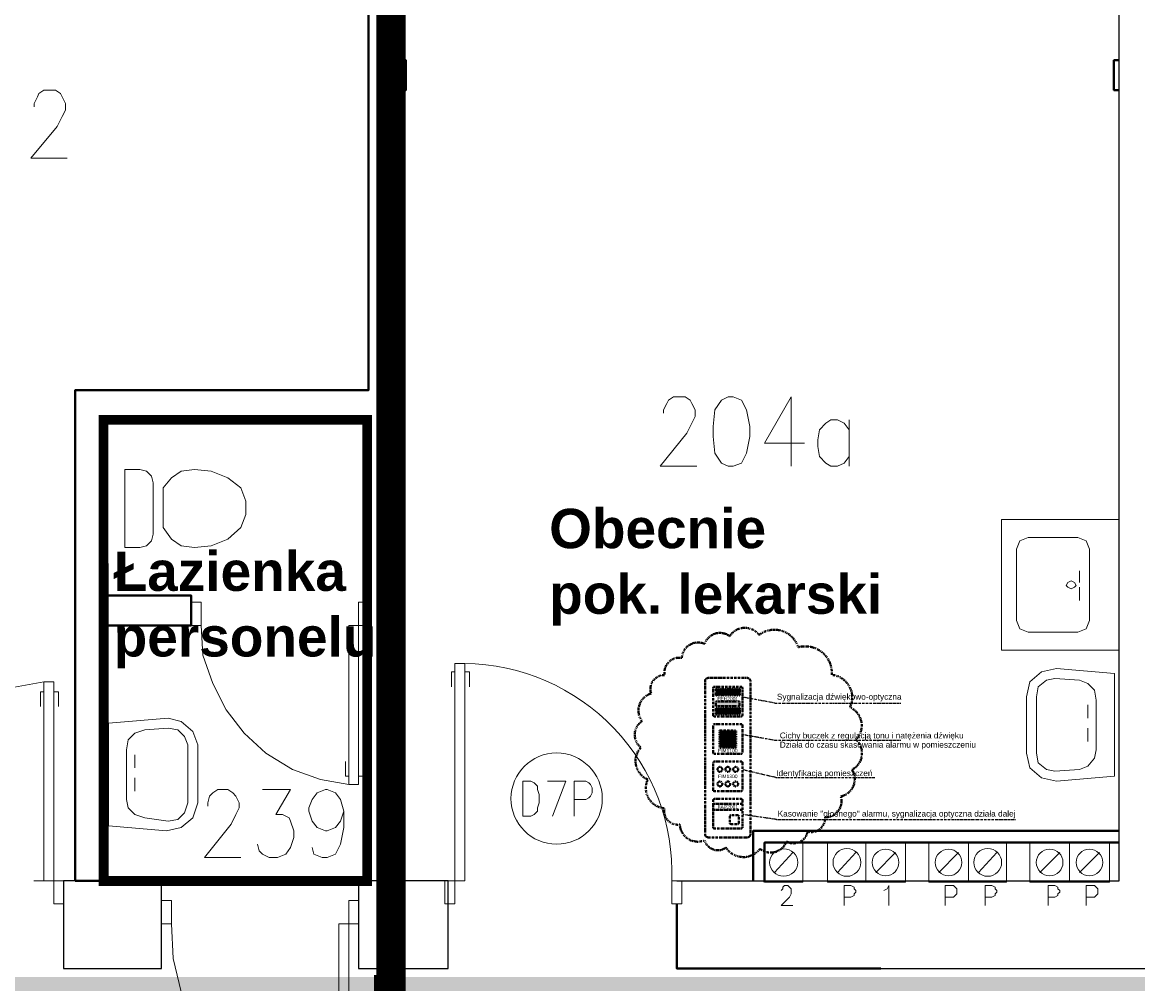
# Model space of a CAD drawing. Header units: millimetres. Extents: x 1 to 17496, y 1 to 30809.
# Tile 190 of 256: x 9315 to 9882, y 21737 to 22226. Entities that reach past the tile are written whole.
import ezdxf
from ezdxf.enums import TextEntityAlignment as Align

# ---------------------------------------------------------------- set-up
doc = ezdxf.new("R2010")
doc.units = ezdxf.units.MM
for name, pattern in [('BORDER', [1.75, 0.5, -0.25, 0.5, -0.25, 0, -0.25]), ('CENTER', [2, 1.25, -0.25, 0.25, -0.25]), ('DASHDOT2', [0.5, 0.25, -0.125, 0, -0.125])]:
    doc.linetypes.add(name, pattern=pattern)
for name, color, linetype, lineweight in [('0_Przyz_Centrala dyżurka', 200, 'BORDER', 40), ('0_Przyz_Centrala lekarski', 1, 'BORDER', 40), ('0_Przyz_granicze oddziałów', 6, 'CENTER', 40), ('0_Przyz_nowe', 211, 'BORDER', 40), ('0_Przyz_opisy pom', 255, 'CENTER', 40), ('0_Przyz_Łazienka personelu', 200, 'CENTER', 40), ('N_SSP_ewakuacja', 4, 'CENTER', 40)]:
    doc.layers.add(name, color=color, linetype=linetype, lineweight=lineweight)
for name, color, linetype in [('2DE_TXTMARK', 41, 'Continuous'), ('2DE_TXTNUM', 11, 'Continuous'), ('PDF _Geometria', 7, 'Continuous')]:
    doc.layers.add(name, color=color, linetype=linetype)
doc.styles.add('arial', font='arialbd.ttf')
doc.styles.add('CP_ATTR', font='ARIAL.TTF')
doc.styles.add('CP_DESC', font='arial.ttf')
doc.styles.add('CP_ELATT', font='ARIAL.TTF')

# ---------------------------------------------------------------- blocks, each defined once
blk = doc.blocks.new('2de_abb_sig_048_1agh03')
blk.add_lwpolyline([(0, 78), (0, 0, 0.414214), (1.5, -1.5), (21.5, -1.5, 0.414214), (23, 0), (23, 78, 0.414214), (21.5, 79.5), (1.5, 79.5, 0.414214)], format="xyb", close=True)
at = {"flags": 128}
for points in [[(4, 60.6), (4, 74.4)], [(4.6, 75), (18.4, 75)], [(19, 74.4), (19, 60.6)], [(18.4, 60), (4.6, 60)], [(4, 41.6), (4, 55.4)], [(4.6, 56), (18.4, 56)], [(19, 55.4), (19, 41.6)], [(18.4, 41), (4.6, 41)], [(4, 22.6), (4, 36.4)], [(4.6, 37), (18.4, 37)], [(19, 36.4), (19, 22.6)], [(4, 3.6), (4, 17.4)], [(18.4, 22), (4.6, 22)], [(4.6, 18), (18.4, 18)], [(19, 17.4), (19, 3.6)], [(18.4, 3), (4.6, 3)]]:
    blk.add_lwpolyline(points, dxfattribs=at)
for centre, start, end in [((4.6, 74.4), 90, 180), ((18.4, 74.4), 0, 90), ((4.6, 60.6), 180, 270), ((18.4, 60.6), 270, 0), ((4.6, 55.4), 90, 180), ((18.4, 55.4), 0, 90), ((4.6, 41.6), 180, 270), ((18.4, 41.6), 270, 0), ((4.6, 36.4), 90, 180), ((18.4, 36.4), 0, 90), ((4.6, 22.6), 180, 270), ((4.6, 17.4), 90, 180), ((18.4, 22.6), 270, 0), ((18.4, 17.4), 0, 90), ((4.6, 3.6), 180, 270), ((18.4, 3.6), 270, 0)]:
    blk.add_arc(centre, 0.6, start, end)
at = {"linetype": 'Continuous', "style": 'CP_ATTR', "flags": 9}
for tag in ['NAME', 'ARTICLE', 'MARK2', 'OTHER1', 'PRODUCT-TYPE', 'ORDER-NO', 'PRODUCER', 'VOLTAGE', 'CURRENT', 'POWER', 'CHARACTER', 'IP', 'OTHER', 'LINK', 'WEIGHT', 'NUMBER', 'GROUP', 'FUNCTION', 'EL-STATUS']:
    blk.add_attdef(tag, text='', height=0.00005, dxfattribs=at).set_placement((0, 0), align=Align.MIDDLE_LEFT)
at = {"layer": '2DE_TXTMARK', "linetype": 'ByBlock', "style": 'CP_ATTR', "width": 0.8, "flags": 8}
blk.add_attdef('MARK1', text='', height=1.8, dxfattribs=at).set_placement((11.5, 85), align=Align.CENTER)
at = {"layer": '2DE_TXTNUM', "style": 'CP_ELATT', "width": 0.8}
blk.add_attdef('TAG', text='', height=2.5, dxfattribs=at).set_placement((11.5, 81), align=Align.CENTER)
blk = doc.blocks.new('2de_abb_sig_010_fzx1zps')
for p, q in [((15, 5), (0, 5)), ((15, 2), (0, 2)), ((8.57, -1.2), (8.57, -4.8)), ((12.63, -0.75), (9.01, -0.75)), ((9.02, -5.25), (12.62, -5.25)), ((13.07, -4.8), (13.07, -1.2)), ((13.07, -4.35), (13.07, -4.35))]:
    blk.add_line(p, q)
at = {"flags": 128}
for points in [[(0, -6.9), (0, 6.9)], [(0.6, 7.5), (14.4, 7.5)], [(15, 6.9), (15, -6.9)], [(14.4, -7.5), (0.6, -7.5)]]:
    blk.add_lwpolyline(points, dxfattribs=at)
for centre, radius, start, end in [((0.6, 6.9), 0.6, 90, 180), ((14.4, 6.9), 0.6, 0, 90), ((9.02, -1.2), 0.45, 88.7598, 180), ((9.02, -4.8), 0.45, 180, 270), ((12.62, -1.2), 0.45, 0, 91.2402), ((12.62, -4.8), 0.45, 270, 0), ((0.6, -6.9), 0.6, 180, 270), ((14.4, -6.9), 0.6, 270, 0)]:
    blk.add_arc(centre, radius, start, end)
at = {"linetype": 'Continuous', "style": 'CP_ATTR', "flags": 9}
for tag in ['NAME', 'ARTICLE', 'MARK2', 'OTHER1', 'PRODUCT-TYPE', 'ORDER-NO', 'PRODUCER', 'VOLTAGE', 'CURRENT', 'POWER', 'CHARACTER', 'IP', 'OTHER', 'LINK', 'WEIGHT', 'NUMBER', 'GROUP', 'FUNCTION', 'EL-STATUS']:
    blk.add_attdef(tag, text='', height=0.00005, dxfattribs=at).set_placement((0, -6.9), align=Align.MIDDLE_LEFT)
at = {"layer": '2DE_TXTMARK', "linetype": 'ByBlock', "style": 'CP_ATTR', "width": 0.8, "flags": 8}
blk.add_attdef('MARK1', text='', height=1.8, dxfattribs=at).set_placement((7.5, 3.5), align=Align.MIDDLE_CENTER)
at = {"layer": '2DE_TXTNUM', "style": 'CP_ELATT', "width": 0.8}
blk.add_attdef('TAG', text='', height=2.5, dxfattribs=at).set_placement((7.5, 9), align=Align.CENTER)
blk = doc.blocks.new('2de_abb_sig_006_fzxhx6d')
at = {"flags": 128}
for points in [[(0, -6.9), (0, 6.9)], [(0.6, 7.5), (14.4, 7.5)], [(15, 6.9), (15, -6.9)], [(14.4, -7.5), (0.6, -7.5)]]:
    blk.add_lwpolyline(points, dxfattribs=at)
for points in [[(3.45, 4.27), (11.55, 4.27)], [(11.55, 3.82), (3.45, 3.82)], [(3.45, 3.37), (11.55, 3.37)], [(11.55, 2.92), (3.45, 2.92)], [(3.45, 2.47), (11.55, 2.47)], [(11.55, 2.02), (3.45, 2.02)], [(3.45, 1.57), (11.55, 1.57)], [(11.55, 1.12), (3.45, 1.12)], [(3.45, 0.67), (11.55, 0.67)], [(11.55, 0.22), (3.45, 0.22)], [(3.45, -0.22), (11.55, -0.22)], [(11.55, -0.67), (3.45, -0.67)], [(3.45, -1.12), (11.55, -1.12)], [(11.55, -1.57), (3.45, -1.57)], [(3.45, -2.02), (11.55, -2.02)], [(11.55, -2.47), (3.45, -2.47)], [(3.45, -2.92), (11.55, -2.92)], [(11.55, -3.37), (3.45, -3.37)], [(3.45, -3.82), (11.55, -3.82)], [(11.55, -4.27), (3.45, -4.27)]]:
    blk.add_lwpolyline(points)
for centre, radius, start, end in [((0.6, 6.9), 0.6, 90, 180), ((14.4, 6.9), 0.6, 0, 90), ((3.45, 4.05), 0.225, 90, 270), ((3.45, 3.15), 0.225, 90, 270), ((3.45, 2.25), 0.225, 90, 270), ((3.45, 1.35), 0.225, 90, 270), ((3.45, 0.45), 0.225, 90, 270), ((11.55, 4.05), 0.225, 270, 90), ((11.55, 3.15), 0.225, 270, 90), ((11.55, 2.25), 0.225, 270, 90), ((11.55, 1.35), 0.225, 270, 90), ((11.55, 0.45), 0.225, 270, 90), ((3.45, -0.45), 0.225, 90, 270), ((3.45, -1.35), 0.225, 90, 270), ((3.45, -2.25), 0.225, 90, 270), ((3.45, -3.15), 0.225, 90, 270), ((3.45, -4.05), 0.225, 90, 270), ((11.55, -0.45), 0.225, 270, 90), ((11.55, -1.35), 0.225, 270, 90), ((11.55, -2.25), 0.225, 270, 90), ((11.55, -3.15), 0.225, 270, 90), ((11.55, -4.05), 0.225, 270, 90), ((0.6, -6.9), 0.6, 180, 270), ((14.4, -6.9), 0.6, 270, 0)]:
    blk.add_arc(centre, radius, start, end)
at = {"linetype": 'Continuous', "style": 'CP_ATTR', "flags": 9}
for tag in ['NAME', 'ARTICLE', 'MARK2', 'OTHER1', 'PRODUCT-TYPE', 'ORDER-NO', 'PRODUCER', 'VOLTAGE', 'CURRENT', 'POWER', 'CHARACTER', 'IP', 'OTHER', 'LINK', 'WEIGHT', 'NUMBER', 'GROUP', 'FUNCTION', 'EL-STATUS']:
    blk.add_attdef(tag, text='', height=0.00005, dxfattribs=at).set_placement((0, -6.9), align=Align.MIDDLE_LEFT)
at = {"layer": '2DE_TXTMARK', "linetype": 'ByBlock', "style": 'CP_ATTR', "width": 0.8, "flags": 8}
blk.add_attdef('MARK1', text='', height=1.8, dxfattribs=at).set_placement((7.5, -5.89), align=Align.MIDDLE_CENTER)
at = {"layer": '2DE_TXTNUM', "style": 'CP_ELATT', "width": 0.8}
blk.add_attdef('TAG', text='', height=2.5, dxfattribs=at).set_placement((7.5, 9), align=Align.CENTER)
blk = doc.blocks.new('2de_abb_sig_003_fzx6u4z')
blk.add_hatch(color=10).paths.add_polyline_path([(1.5, -2.25), (13.5, -2.25), (13.5, 0), (1.5, 0)])
at = {"color": 10}
for p, q in [((1.5, 0), (13.5, 0)), ((1.5, 0), (1.5, -2.25)), ((13.5, 0), (13.5, -2.25)), ((1.5, -2.25), (13.5, -2.25))]:
    blk.add_line(p, q, dxfattribs=at)
at = {"flags": 128}
for points in [[(0, -6.9), (0, 6.9)], [(0.6, 7.5), (14.4, 7.5)], [(15, 6.9), (15, -6.9)], [(14.4, -7.5), (0.6, -7.5)]]:
    blk.add_lwpolyline(points, dxfattribs=at)
for points in [[(1.5, 3.38), (1.5, 6.38)], [(1.95, 6.38), (1.95, 3.38)], [(2.4, 3.38), (2.4, 6.38)], [(2.85, 6.38), (2.85, 3.38)], [(3.3, 3.38), (3.3, 6.38)], [(3.75, 6.38), (3.75, 3.38)], [(4.2, 3.38), (4.2, 6.38)], [(4.65, 6.38), (4.65, 3.38)], [(5.1, 3.38), (5.1, 6.38)], [(5.55, 6.38), (5.55, 3.38)], [(6, 3.38), (6, 6.38)], [(6.45, 6.38), (6.45, 3.38)], [(6.9, 3.38), (6.9, 6.38)], [(7.35, 6.38), (7.35, 3.38)], [(7.8, 3.38), (7.8, 6.38)], [(8.25, 6.38), (8.25, 3.38)], [(8.7, 3.38), (8.7, 6.38)], [(9.15, 6.38), (9.15, 3.38)], [(9.6, 3.38), (9.6, 6.38)], [(10.05, 6.38), (10.05, 3.38)], [(10.5, 3.38), (10.5, 6.38)], [(10.95, 6.38), (10.95, 3.38)], [(11.4, 3.38), (11.4, 6.38)], [(11.85, 6.38), (11.85, 3.38)], [(12.3, 3.38), (12.3, 6.38)], [(12.75, 6.38), (12.75, 3.38)], [(13.2, 3.38), (13.2, 6.38)], [(13.65, 6.38), (13.65, 3.38)], [(1.5, -6.38), (1.5, -3.38)], [(1.95, -3.38), (1.95, -6.38)], [(2.4, -6.38), (2.4, -3.38)], [(2.85, -3.38), (2.85, -6.38)], [(3.3, -6.38), (3.3, -3.38)], [(3.75, -3.38), (3.75, -6.38)], [(4.2, -6.38), (4.2, -3.38)], [(4.65, -3.38), (4.65, -6.38)], [(5.1, -6.38), (5.1, -3.38)], [(5.55, -3.38), (5.55, -6.38)], [(6, -6.38), (6, -3.38)], [(6.45, -3.38), (6.45, -6.38)], [(6.9, -6.38), (6.9, -3.38)], [(7.35, -3.38), (7.35, -6.38)], [(7.8, -6.38), (7.8, -3.38)], [(8.25, -3.38), (8.25, -6.38)], [(8.7, -6.38), (8.7, -3.38)], [(9.15, -3.38), (9.15, -6.38)], [(9.6, -6.38), (9.6, -3.38)], [(10.05, -3.38), (10.05, -6.38)], [(10.5, -6.38), (10.5, -3.38)], [(10.95, -3.38), (10.95, -6.38)], [(11.4, -6.38), (11.4, -3.38)], [(11.85, -3.38), (11.85, -6.38)], [(12.3, -6.38), (12.3, -3.38)], [(12.75, -3.38), (12.75, -6.38)], [(13.2, -6.38), (13.2, -3.38)], [(13.65, -3.38), (13.65, -6.38)]]:
    blk.add_lwpolyline(points)
for centre, radius, start, end in [((0.6, 6.9), 0.6, 90, 180), ((1.73, 6.38), 0.225, 0, 180), ((2.63, 6.38), 0.225, 0, 180), ((3.53, 6.38), 0.225, 0, 180), ((4.43, 6.38), 0.225, 0, 180), ((5.33, 6.38), 0.225, 0, 180), ((6.23, 6.38), 0.225, 0, 180), ((7.13, 6.38), 0.225, 0, 180), ((8.03, 6.38), 0.225, 0, 180), ((8.93, 6.38), 0.225, 0, 180), ((9.83, 6.38), 0.225, 0, 180), ((10.73, 6.38), 0.225, 0, 180), ((11.63, 6.38), 0.225, 0, 180), ((12.53, 6.38), 0.225, 0, 180), ((13.43, 6.38), 0.225, 0, 180), ((14.4, 6.9), 0.6, 0, 90), ((1.73, 3.38), 0.225, 180, 0), ((2.63, 3.38), 0.225, 180, 0), ((3.53, 3.38), 0.225, 180, 0), ((4.43, 3.38), 0.225, 180, 0), ((5.33, 3.38), 0.225, 180, 0), ((6.23, 3.38), 0.225, 180, 0), ((7.13, 3.38), 0.225, 180, 0), ((8.03, 3.38), 0.225, 180, 0), ((8.93, 3.38), 0.225, 180, 0), ((9.83, 3.38), 0.225, 180, 0), ((10.73, 3.38), 0.225, 180, 0), ((11.63, 3.38), 0.225, 180, 0), ((12.53, 3.38), 0.225, 180, 0), ((13.43, 3.38), 0.225, 180, 0), ((1.73, -3.38), 0.225, 0, 180), ((2.63, -3.38), 0.225, 0, 180), ((3.53, -3.38), 0.225, 0, 180), ((4.43, -3.38), 0.225, 0, 180), ((5.33, -3.38), 0.225, 0, 180), ((6.23, -3.38), 0.225, 0, 180), ((7.13, -3.38), 0.225, 0, 180), ((8.03, -3.38), 0.225, 0, 180), ((8.93, -3.38), 0.225, 0, 180), ((9.83, -3.38), 0.225, 0, 180), ((10.73, -3.38), 0.225, 0, 180), ((11.63, -3.38), 0.225, 0, 180), ((12.53, -3.38), 0.225, 0, 180), ((13.43, -3.38), 0.225, 0, 180), ((0.6, -6.9), 0.6, 180, 270), ((1.73, -6.38), 0.225, 180, 0), ((2.63, -6.38), 0.225, 180, 0), ((3.53, -6.38), 0.225, 180, 0), ((4.43, -6.38), 0.225, 180, 0), ((5.33, -6.38), 0.225, 180, 0), ((6.23, -6.38), 0.225, 180, 0), ((7.13, -6.38), 0.225, 180, 0), ((8.03, -6.38), 0.225, 180, 0), ((8.93, -6.38), 0.225, 180, 0), ((9.83, -6.38), 0.225, 180, 0), ((10.73, -6.38), 0.225, 180, 0), ((11.63, -6.38), 0.225, 180, 0), ((12.53, -6.38), 0.225, 180, 0), ((13.43, -6.38), 0.225, 180, 0), ((14.4, -6.9), 0.6, 270, 0)]:
    blk.add_arc(centre, radius, start, end)
at = {"linetype": 'Continuous', "style": 'CP_ATTR', "flags": 9}
for tag in ['EL-STATUS', 'FUNCTION', 'GROUP', 'NUMBER', 'WEIGHT', 'LINK', 'OTHER', 'IP', 'CHARACTER', 'POWER', 'CURRENT', 'VOLTAGE', 'PRODUCER', 'ORDER-NO', 'PRODUCT-TYPE', 'OTHER1', 'MARK2', 'ARTICLE', 'NAME']:
    blk.add_attdef(tag, text='', height=0.00005, dxfattribs=at).set_placement((0, -6.9), align=Align.MIDDLE_LEFT)
at = {"layer": '2DE_TXTMARK', "linetype": 'ByBlock', "style": 'CP_ATTR', "width": 0.8, "flags": 8}
blk.add_attdef('MARK1', text='', height=1.8, dxfattribs=at).set_placement((7.5, 1.5), align=Align.MIDDLE_CENTER)
at = {"layer": '2DE_TXTNUM', "style": 'CP_ELATT', "width": 0.8}
blk.add_attdef('TAG', text='', height=2.5, dxfattribs=at).set_placement((7.5, 9), align=Align.CENTER)
blk = doc.blocks.new('2de_abb_sig_009_fzxdpzh')
at = {"flags": 128}
for points in [[(0, -6.9), (0, 6.9)], [(0.6, 7.5), (14.4, 7.5)], [(15, 6.9), (15, -6.9)], [(14.4, -7.5), (0.6, -7.5)]]:
    blk.add_lwpolyline(points, dxfattribs=at)
for centre in [(3.5, 3.55), (7.5, 3.55), (11.5, 3.55), (3.5, -3.84), (7.5, -3.84), (11.5, -3.84)]:
    blk.add_circle(centre, 1.25)
for centre, start, end in [((0.6, 6.9), 90, 180), ((14.4, 6.9), 0, 90), ((0.6, -6.9), 180, 270), ((14.4, -6.9), 270, 0)]:
    blk.add_arc(centre, 0.6, start, end)
at = {"linetype": 'Continuous', "style": 'CP_ATTR', "flags": 9}
for tag in ['EL-STATUS', 'FUNCTION', 'GROUP', 'NUMBER', 'WEIGHT', 'LINK', 'OTHER', 'IP', 'CHARACTER', 'POWER', 'CURRENT', 'VOLTAGE', 'PRODUCER', 'ORDER-NO', 'PRODUCT-TYPE', 'OTHER1', 'MARK2', 'ARTICLE', 'NAME']:
    blk.add_attdef(tag, text='', height=0.00005, dxfattribs=at).set_placement((0, -6.9), align=Align.MIDDLE_LEFT)
at = {"layer": '2DE_TXTMARK', "linetype": 'ByBlock', "style": 'CP_ATTR', "width": 0.8, "flags": 8}
blk.add_attdef('MARK1', text='', height=1.8, dxfattribs=at).set_placement((7.5, 0), align=Align.MIDDLE_CENTER)
at = {"layer": '2DE_TXTNUM', "style": 'CP_ELATT', "width": 0.8}
blk.add_attdef('TAG', text='', height=2.5, dxfattribs=at).set_placement((7.5, 9), align=Align.CENTER)

msp = doc.modelspace()

# ---------------------------------------------------------------- hatches: boundary and pattern name
at = {"layer": 'N_SSP_ewakuacja', "lineweight": 60, "transparency": 33554457}
h = msp.add_hatch(color=51, dxfattribs=at)
h.dxf.hatch_style = 1
h.paths.add_polyline_path([(5438.97, 22700.75), (5436.7, 22686.69), (5436.7, 21954.96), (5458.04, 21954.96), (5458.04, 21107.81), (5178.5, 21107.81), (5178.5, 20881.62), (5426.03, 20881.62), (5426.03, 20657.57), (5735.44, 20657.57), (5735.44, 21323.34), (6228.37, 21323.34), (6228.37, 21457.77), (9119.77, 21457.77), (9119.77, 20742.92), (9173.12, 20742.92), (9173.12, 20424.97), (9597.76, 20424.97), (9597.76, 20717.32), (9405.71, 20717.32), (9405.71, 21451.78), (13300.03, 21451.78), (13300.03, 21329.74), (13530.49, 21329.74), (13530.49, 21677.56), (13135.73, 21677.56), (13135.73, 21743.71), (12587.32, 21743.71), (12587.32, 21925.09), (12316.32, 21925.09), (12316.32, 21740.51), (8046.3, 21740.51), (8046.3, 22023.25), (7896.92, 22023.25), (7896.92, 21745.84), (7484.82, 21745.84), (7484.82, 22444.69), (7327.45, 22444.69), (7327.45, 21736.51), (7290.1, 21736.51), (7290.1, 21663.16), (6951.35, 21663.16), (6951.35, 21743.18), (6305.85, 21743.18), (6305.85, 21596.47), (5719.04, 21596.47), (5719.04, 22051.25), (5700.37, 22051.25), (5700.37, 22700.75)])

# ---------------------------------------------------------------- linework, layer by layer
at = {"layer": '0_Przyz_Centrala dyżurka', "color": 7, "lineweight": -3}
for p, q in [((9697.6, 21879.76), (9681.11, 21882.78)), ((9697.6, 21879.76), (9761.81, 21879.76)), ((9697.59, 21860.82), (9681.44, 21863.65)), ((9697.6, 21860.85), (9761.81, 21860.85)), ((9698.19, 21841.92), (9681.34, 21845.83)), ((9698.19, 21841.92), (9748.41, 21841.92)), ((9698.55, 21820.58), (9681.34, 21823.11)), ((9698.55, 21820.58), (9819.99, 21820.58))]:
    msp.add_line(p, q, dxfattribs=at)
at = {"layer": '0_Przyz_granicze oddziałów', "linetype": 'DASHDOT2', "lineweight": 53, "ltscale": 500, "const_width": 15}
msp.add_lwpolyline([(9502.6, 23451.54), (9502.6, 21734.11), (9501.39, 21734.11), (9501.39, 21446.04), (9418.73, 21446.04), (9418.73, 20362.88), (9426.18, 19447.39), (9426.18, 19447.39)], dxfattribs=at)
at = {"layer": '0_Przyz_nowe', "color": 5}
msp.add_lwpolyline([(9709.55, 21908.1, -0.5206), (9726.57, 21894.09, -0.5206), (9726.57, 21894.09, -0.5206), (9735.86, 21877.65, -0.5206), (9735.86, 21877.65, -0.5206), (9738.87, 21861.2, -0.5206), (9738.87, 21861.2, -0.5206), (9736.87, 21845.9, -0.5206), (9736.87, 21845.9, -0.5206), (9731.15, 21832.32, -0.5206), (9731.15, 21832.32, -0.5206), (9723.14, 21821.73, -0.5206), (9723.14, 21821.73, -0.5206), (9714.27, 21814.44, -0.5206), (9714.27, 21814.44, -0.5206), (9703.55, 21809.44, -0.5206), (9703.55, 21809.44, -0.5206), (9690.1, 21805.72, -0.5206), (9690.1, 21805.72, -0.5206), (9672.8, 21806.29, -0.5206), (9672.8, 21806.29, -0.5206), (9661.93, 21810.01, -0.5206), (9661.93, 21810.01, -0.5206), (9649.35, 21818.02, -0.5206), (9649.35, 21818.02, -0.5206), (9641.52, 21826.26, -0.5206), (9641.52, 21826.26, -0.5206), (9633.04, 21840.94, -0.5206), (9633.04, 21840.94, -0.5206), (9629.61, 21857.24, -0.5206), (9629.61, 21857.24, -0.5206), (9630.18, 21870.54, -0.5206), (9630.18, 21870.54, -0.5206), (9634.76, 21884.69, -0.5206), (9634.76, 21884.69, -0.5206), (9641.62, 21893.99, -0.5206), (9641.62, 21893.99, -0.5206), (9650.35, 21902.71, -0.5206), (9650.35, 21902.71, -0.5206), (9662.07, 21909.86, -0.5206), (9662.07, 21909.86, -0.5206), (9674.66, 21913.72, -0.5206), (9674.66, 21913.72, -0.5206), (9689.67, 21914.44, -0.5206), (9689.67, 21914.44, -0.5206)], format="xyb", close=True, dxfattribs=at)
at = {"layer": '0_Przyz_Łazienka personelu', "ltscale": 500, "const_width": 5}
msp.add_lwpolyline([(9356.5, 22023.67), (9490.44, 22023.67), (9490.44, 21789.33), (9356.55, 21789.33)], close=True, dxfattribs=at)
at = {"layer": 'PDF _Geometria', "lineweight": 25}
for points in [[(9751.43, 21744.88), (9939.24, 21744.88), (9939.24, 21789.51), (9887.87, 21789.51), (9887.87, 22454.87), (9908.08, 22454.87), (9909.76, 22489.4), (9909.76, 22498.67), (9914.82, 22498.67), (9914.82, 22509.62), (9903.03, 22509.62), (9903.03, 22522.25), (9881.13, 22522.25), (9860.07, 22522.25), (9860.07, 22509.62), (9848.28, 22509.62), (9848.28, 22498.67), (9853.34, 22498.67), (9853.34, 22489.4), (9854.18, 22454.87), (9709.32, 22454.87)], [(9647.83, 21789.51), (9872.71, 21789.51), (9872.71, 22454.87), (9854.18, 22454.87)]]:
    msp.add_lwpolyline(points, dxfattribs=at)
at = {"layer": 'PDF _Geometria', "lineweight": 40}
for points in [[(9491.18, 22454.87), (9491.18, 22038.81), (9342.11, 22038.81), (9342.11, 21789.51), (9357.27, 21789.51), (9357.27, 21919.22), (9401.06, 21919.22), (9401.06, 21934.38), (9357.27, 21934.38), (9357.27, 22023.65), (9491.18, 22023.65), (9491.18, 21789.51)], [(9506.34, 21789.51), (9506.34, 22191.26), (9510.2, 22191.26), (9510.2, 22206.42), (9506.34, 22206.42), (9506.34, 22454.87)], [(9872.71, 22191.26), (9869.98, 22191.26), (9869.98, 22206.42), (9872.71, 22206.42)], [(9686.58, 21789.51), (9686.58, 21814.78), (9872.71, 21814.78)], [(9692.47, 21788.67), (9692.47, 21808.89), (9872.71, 21808.89)], [(9647.83, 21777.72), (9647.83, 21744.88), (9751.43, 21744.88)], [(9508.02, 21744.88), (9508.02, 21664.87), (9496.23, 21664.87), (9496.23, 21744.88)]]:
    msp.add_lwpolyline(points, dxfattribs=at)
at = {"layer": 'PDF _Geometria', "lineweight": 18}
for points in [[(9321.17, 22182.83), (9321.17, 22184.52), (9322.85, 22187.89), (9323.69, 22189.57), (9326.22, 22191.26), (9332.12, 22191.26), (9334.64, 22189.57), (9335.49, 22187.89), (9337.17, 22184.52), (9337.17, 22181.15), (9335.49, 22177.78), (9332.96, 22172.73), (9319.48, 22156.72), (9338.01, 22156.72)], [(9506.34, 22166.83), (9506.34, 22148.3)], [(9641.1, 22027.02), (9641.1, 22028.71), (9642.78, 22032.07), (9643.62, 22033.76), (9646.15, 22035.44), (9652.04, 22035.44), (9654.57, 22033.76), (9655.41, 22032.07), (9657.1, 22028.71), (9657.1, 22025.34), (9655.41, 22021.97), (9652.89, 22016.91), (9639.41, 22000.07), (9657.94, 22000.07)], [(9705.95, 22000.07), (9705.95, 22035.44), (9692.47, 22011.86), (9712.68, 22011.86)], [(9390.95, 22023.65), (9373.27, 22023.65)], [(9735.42, 22018.6), (9732.9, 22021.97), (9729.53, 22023.65), (9726.16, 22023.65), (9723.63, 22021.97), (9720.26, 22018.6), (9719.42, 22013.55), (9719.42, 22010.18), (9720.26, 22005.12), (9723.63, 22001.75), (9726.16, 22000.07), (9729.53, 22000.07), (9732.9, 22001.75), (9735.42, 22005.12)], [(9735.42, 22023.65), (9735.42, 22000.07)], [(9852.49, 21947.01), (9852.49, 21941.11)], [(9852.49, 21931.85), (9852.49, 21938.59)], [(9357.27, 21925.95), (9357.27, 21934.38)], [(9357.27, 21909.11), (9357.27, 21920.06)], [(9406.11, 21919.22), (9406.96, 21904.06), (9412.01, 21889.74), (9418.75, 21876.26), (9428.01, 21864.47), (9438.96, 21854.37), (9452.44, 21845.94), (9466.75, 21840.89), (9481.07, 21838.36)], [(9357.27, 21891.42), (9357.27, 21903.21)], [(9534.97, 21895.63), (9533.29, 21895.63), (9533.29, 21888.05)], [(9540.03, 21895.63), (9542.55, 21895.63), (9542.55, 21888.05)], [(9230.93, 21789.51), (9230.93, 21789.51), (9232.62, 21808.89), (9238.51, 21826.57), (9246.93, 21843.42), (9258.73, 21858.58), (9273.04, 21871.21), (9289.89, 21880.47), (9307.57, 21887.21), (9326.1, 21890.58)], [(9326.1, 21885.53), (9324.42, 21885.53), (9324.42, 21877.95)], [(9331.16, 21885.53), (9333.68, 21885.53), (9333.68, 21877.95)], [(9357.27, 21874.58), (9357.27, 21886.37)], [(9856.7, 21878.79), (9856.7, 21872.05)], [(9357.27, 21857.73), (9357.27, 21868.68)], [(9506.34, 21872.05), (9506.34, 21854.37)], [(9872.71, 21872.05), (9872.71, 21854.37)], [(9856.7, 21860.26), (9856.7, 21867)], [(9357.27, 21840.89), (9357.27, 21851.84)], [(9372.43, 21853.52), (9372.43, 21846.79)], [(9481.07, 21842.57), (9479.39, 21842.57), (9479.39, 21850.15)], [(9486.13, 21842.57), (9488.65, 21842.57), (9488.65, 21850.15)], [(9372.43, 21834.99), (9372.43, 21841.73)], [(9584.67, 21822.36), (9591.4, 21840.05), (9582.14, 21840.05)], [(9595.61, 21822.36), (9595.61, 21840.05), (9601.51, 21840.05), (9603.19, 21839.21), (9604.04, 21838.36), (9604.88, 21836.68), (9604.88, 21834.15), (9604.04, 21832.47), (9603.19, 21831.63), (9601.51, 21830.78), (9595.61, 21830.78)], [(9357.27, 21823.2), (9357.27, 21834.99)], [(9409.48, 21827.41), (9409.48, 21829.1), (9410.33, 21832.47), (9412.01, 21834.15), (9414.54, 21835.84), (9419.59, 21835.84), (9422.12, 21834.15), (9423.8, 21832.47), (9425.49, 21829.1), (9425.49, 21826.57), (9423.8, 21823.2), (9421.27, 21818.15), (9407.8, 21801.31), (9426.33, 21801.31)], [(9437.28, 21835.84), (9451.59, 21835.84), (9444.01, 21823.2), (9447.38, 21823.2), (9450.75, 21821.52), (9451.59, 21819.83), (9453.28, 21814.78), (9453.28, 21811.41), (9451.59, 21806.36), (9449.07, 21802.99), (9444.86, 21801.31), (9440.65, 21801.31), (9437.28, 21802.99), (9435.59, 21804.67), (9434.75, 21808.04)], [(9478.55, 21824.89), (9476.86, 21819.83), (9474.33, 21816.47), (9470.12, 21814.78), (9469.28, 21814.78), (9465.07, 21816.47), (9462.54, 21819.83), (9460.86, 21824.89), (9460.86, 21826.57), (9462.54, 21830.78), (9465.07, 21834.15), (9469.28, 21835.84), (9470.12, 21835.84), (9474.33, 21834.15), (9476.86, 21830.78), (9478.55, 21824.89), (9478.55, 21816.47), (9476.86, 21808.04), (9474.33, 21802.99), (9470.12, 21801.31), (9467.6, 21801.31), (9463.39, 21802.99), (9462.54, 21806.36)], [(9697.52, 21793.73), (9706.79, 21803.83)], [(9729.53, 21793.73), (9738.79, 21803.83)], [(9748.9, 21793.73), (9759.01, 21803.83)], [(9780.9, 21793.73), (9791.01, 21803.83)], [(9801.12, 21793.73), (9810.38, 21803.83)], [(9832.28, 21793.73), (9842.39, 21803.83)], [(9852.49, 21793.73), (9862.6, 21803.83)], [(9321.05, 21789.51), (9336.21, 21789.51)], [(9332.84, 21789.51), (9343.79, 21789.51)], [(9349.69, 21789.51), (9361.48, 21789.51)], [(9700.89, 21784.46), (9701.74, 21785.3), (9701.74, 21786.15), (9702.58, 21786.99), (9704.26, 21786.99), (9705.1, 21786.15), (9705.95, 21785.3), (9705.95, 21782.78), (9705.1, 21781.09), (9700.89, 21776.88), (9706.79, 21776.88)], [(9732.9, 21776.88), (9732.9, 21786.99), (9736.27, 21786.99), (9737.95, 21786.15), (9737.95, 21785.3), (9738.79, 21784.46), (9738.79, 21783.62), (9737.95, 21782.78), (9737.95, 21781.93), (9736.27, 21781.09), (9732.9, 21781.09)], [(9753.11, 21784.46), (9754.8, 21785.3), (9755.64, 21786.99), (9755.64, 21776.88)], [(9784.27, 21776.88), (9784.27, 21786.99), (9788.48, 21786.99), (9789.33, 21786.15), (9790.17, 21785.3), (9790.17, 21782.78), (9789.33, 21781.93), (9788.48, 21781.09), (9784.27, 21781.09)], [(9804.49, 21776.88), (9804.49, 21786.99), (9807.86, 21786.99), (9809.54, 21786.15), (9809.54, 21785.3), (9810.38, 21784.46), (9810.38, 21783.62), (9809.54, 21782.78), (9809.54, 21781.93), (9807.86, 21781.09), (9804.49, 21781.09)], [(9836.49, 21776.88), (9836.49, 21786.99), (9839.86, 21786.99), (9841.54, 21786.15), (9841.54, 21785.3), (9842.39, 21784.46), (9842.39, 21783.62), (9841.54, 21782.78), (9841.54, 21781.93), (9839.86, 21781.09), (9836.49, 21781.09)], [(9855.86, 21776.88), (9855.86, 21786.99), (9860.07, 21786.99), (9860.92, 21786.15), (9861.76, 21785.3), (9861.76, 21782.78), (9860.92, 21781.93), (9860.07, 21781.09), (9855.86, 21781.09)], [(9336.21, 21773.51), (9336.21, 21774.35)], [(9390.95, 21767.62), (9391.8, 21749.93), (9396.01, 21733.09), (9403.59, 21717.93), (9414.54, 21703.61), (9427.17, 21692.66), (9442.33, 21684.24), (9459.17, 21678.34), (9476.02, 21676.66)], [(9336.21, 21758.35), (9336.21, 21759.19)]]:
    msp.add_lwpolyline(points, dxfattribs=at)
for points in [[(9390.95, 22038.81), (9373.27, 22038.81)], [(9673.94, 22035.44), (9670.57, 22033.76), (9667.2, 22028.71), (9666.36, 22020.28), (9666.36, 22015.23), (9667.2, 22006.81), (9670.57, 22001.75), (9673.94, 22000.07), (9676.47, 22000.07), (9680.68, 22001.75), (9683.21, 22006.81), (9684.89, 22015.23), (9684.89, 22020.28), (9683.21, 22028.71), (9680.68, 22033.76), (9676.47, 22035.44)], [(9374.95, 21958.8), (9367.37, 21958.8), (9367.37, 21998.39), (9374.95, 21998.39), (9378.32, 21997.54), (9380.85, 21995.02), (9381.69, 21991.65), (9381.69, 21965.54), (9380.85, 21962.17), (9378.32, 21959.64)], [(9386.74, 21968.91), (9386.74, 21989.12), (9390.95, 21994.17), (9396.01, 21997.54), (9402.75, 21998.39), (9411.17, 21997.54), (9419.59, 21994.17), (9426.33, 21989.12), (9428.85, 21982.38), (9428.85, 21975.65), (9426.33, 21968.91), (9419.59, 21963.01), (9411.17, 21959.64), (9402.75, 21958.8), (9396.01, 21959.64), (9390.95, 21963.01)], [(9872.71, 21906.58), (9872.71, 21973.12), (9812.91, 21973.12), (9812.91, 21906.58)], [(9851.65, 21915.85), (9855.86, 21917.53), (9857.55, 21921.74), (9857.55, 21957.96), (9855.86, 21962.17), (9851.65, 21963.85), (9826.38, 21963.85), (9822.17, 21962.17), (9820.49, 21957.96), (9820.49, 21921.74), (9822.17, 21917.53), (9826.38, 21915.85)], [(9848.28, 21937.75), (9849.97, 21938.59), (9850.81, 21939.43), (9849.97, 21941.11), (9848.28, 21941.96), (9846.6, 21941.11), (9845.76, 21939.43), (9846.6, 21938.59)], [(9406.11, 21919.22), (9406.11, 21931.01), (9401.06, 21931.01), (9401.06, 21919.22)], [(9481.07, 21838.36), (9481.07, 21919.22), (9491.18, 21919.22), (9491.18, 21931.01), (9486.13, 21931.01), (9486.13, 21838.36)], [(9540.03, 21899.85), (9540.03, 21789.51), (9529.92, 21789.51), (9529.92, 21777.72), (9534.97, 21777.72), (9534.97, 21899.85)], [(9870.18, 21842.57), (9840.7, 21840.05), (9833.12, 21841.73), (9827.23, 21846.79), (9825.54, 21854.37), (9825.54, 21883), (9827.23, 21890.58), (9833.12, 21895.63), (9840.7, 21897.32), (9870.18, 21894.79)], [(9860.92, 21856.05), (9860.92, 21881.32), (9860.07, 21886.37), (9856.7, 21889.74), (9852.49, 21891.42), (9839.86, 21892.27), (9835.65, 21891.42), (9831.44, 21888.05), (9830.6, 21883), (9830.6, 21854.37), (9831.44, 21849.31), (9835.65, 21845.94), (9839.86, 21845.1), (9852.49, 21845.94), (9856.7, 21847.63), (9860.07, 21851.84)], [(9326.1, 21890.58), (9326.1, 21789.51), (9336.21, 21789.51), (9336.21, 21777.72), (9331.16, 21777.72), (9331.16, 21890.58)], [(9358.95, 21817.31), (9388.43, 21814.78), (9396.01, 21816.47), (9401.9, 21821.52), (9404.43, 21829.1), (9404.43, 21858.58), (9401.9, 21865.31), (9396.01, 21870.37), (9389.27, 21872.05), (9358.95, 21869.53)], [(9368.21, 21830.78), (9368.21, 21856.05), (9369.06, 21861.1), (9372.43, 21864.47), (9377.48, 21866.16), (9389.27, 21867), (9394.32, 21866.16), (9397.69, 21862.79), (9399.38, 21858.58), (9399.38, 21829.1), (9397.69, 21824.05), (9394.32, 21820.68), (9389.27, 21819.83), (9377.48, 21821.52), (9372.43, 21823.2), (9369.06, 21826.57)], [(9569.51, 21822.36), (9569.51, 21840.05), (9573.72, 21840.05), (9575.4, 21839.21), (9577.09, 21837.52), (9577.09, 21835.84), (9577.93, 21833.31), (9577.93, 21829.1), (9577.09, 21826.57), (9577.09, 21824.89), (9575.4, 21823.2), (9573.72, 21822.36)], [(9711.84, 21788.67), (9711.84, 21808.89), (9692.47, 21808.89), (9692.47, 21788.67)], [(9743.85, 21788.67), (9743.85, 21808.89), (9724.48, 21808.89), (9724.48, 21788.67)], [(9764.06, 21788.67), (9764.06, 21808.89), (9743.85, 21808.89), (9743.85, 21788.67)], [(9796.06, 21788.67), (9796.06, 21808.89), (9775.85, 21808.89), (9775.85, 21788.67)], [(9815.44, 21788.67), (9815.44, 21808.89), (9796.06, 21808.89), (9796.06, 21788.67)], [(9847.44, 21788.67), (9847.44, 21808.89), (9827.23, 21808.89), (9827.23, 21788.67)], [(9867.65, 21788.67), (9867.65, 21808.89), (9847.44, 21808.89), (9847.44, 21788.67)], [(9650.36, 21777.72), (9650.36, 21789.51), (9645.31, 21789.51), (9645.31, 21777.72)], [(9390.95, 21767.62), (9390.95, 21779.41), (9385.9, 21779.41), (9385.9, 21767.62)], [(9476.02, 21676.66), (9476.02, 21767.62), (9486.13, 21767.62), (9486.13, 21779.41), (9481.07, 21779.41), (9481.07, 21676.66)]]:
    msp.add_lwpolyline(points, close=True, dxfattribs=at)
at = {"layer": 'PDF _Geometria', "lineweight": 25}
for points in [[(9385.9, 21744.88), (9385.9, 21789.51), (9336.21, 21789.51), (9336.21, 21744.88)], [(9531.61, 21744.88), (9531.61, 21789.51), (9486.13, 21789.51), (9486.13, 21744.88)]]:
    msp.add_lwpolyline(points, close=True, dxfattribs=at)
at = {"layer": 'PDF _Geometria', "lineweight": 18}
for centre, radius in [((9586.75, 21831.23), 23.19), ((9734.26, 21798.78), 7.06), ((9805.85, 21798.78), 7.06), ((9753.92, 21798.78), 6.77), ((9785.92, 21798.78), 6.77), ((9837.3, 21798.78), 6.77), ((9857.51, 21798.78), 6.77)]:
    msp.add_circle(centre, radius, dxfattribs=at)
msp.add_arc((9538.86, 21793.34), 106.52, 357.9442, 89.3706, dxfattribs=at)
msp.add_ellipse((9702.16, 21798.78), major_axis=(-7.16, 0), ratio=0.970725, start_param=3.141593, end_param=9.424778, dxfattribs=at)

# ---------------------------------------------------------------- block references
at = {"layer": '0_Przyz_Centrala lekarski', "lineweight": -3}
msp.add_blockref('2de_abb_sig_048_1agh03', (9662.23, 21813.02), dxfattribs=at)
for name, p, values in [('2de_abb_sig_003_fzx6u4z', (9666.23, 21880.52), {'MARK1': 'FEH2001'}), ('2de_abb_sig_006_fzxhx6d', (9666.23, 21861.52), {'MARK1': 'FIM1100'}), ('2de_abb_sig_009_fzxdpzh', (9666.23, 21842.52), {'MARK1': 'FIM1300'}), ('2de_abb_sig_010_fzx1zps', (9666.23, 21823.52), {'MARK1': 'FAP2001'})]:
    msp.add_blockref(name, p, dxfattribs=at).add_auto_attribs(values)

# ---------------------------------------------------------------- texts
at = {"layer": '0_Przyz_Centrala dyżurka', "color": 7, "lineweight": -3, "style": 'CP_DESC'}
for s, p in [('Sygnalizacja dźwiękowo-optyczna', (9698.69, 21881.49)), ('Cichy buczek z regulacją tonu i natężenia dźwięku', (9700.16, 21861.8)), ('Działa do czasu skasowania alarmu w pomieszczeniu', (9700.16, 21857.11)), ('Identyfikacja pomieszczeń', (9698.34, 21842.65)), ('Kasowanie "głośnego" alarmu, sygnalizacja optyczna działa dalej', (9699.09, 21822.09))]:
    msp.add_text(s, height=3, dxfattribs=at).set_placement(p)
at = {"layer": '0_Przyz_opisy pom', "color": 7, "insert": (9582.96, 21978.47), "char_height": 20, "width": 295.8091, "attachment_point": 1, "style": 'arial'}
msp.add_mtext('Obecnie \\Ppok. lekarski', dxfattribs=at)
at = {"layer": '0_Przyz_Łazienka personelu', "insert": (9361.64, 21956.77), "char_height": 20, "width": 295.8091, "attachment_point": 1, "style": 'arial'}
msp.add_mtext('Łazienka \\Ppersonelu', dxfattribs=at)

doc.saveas('drawing.dxf')
